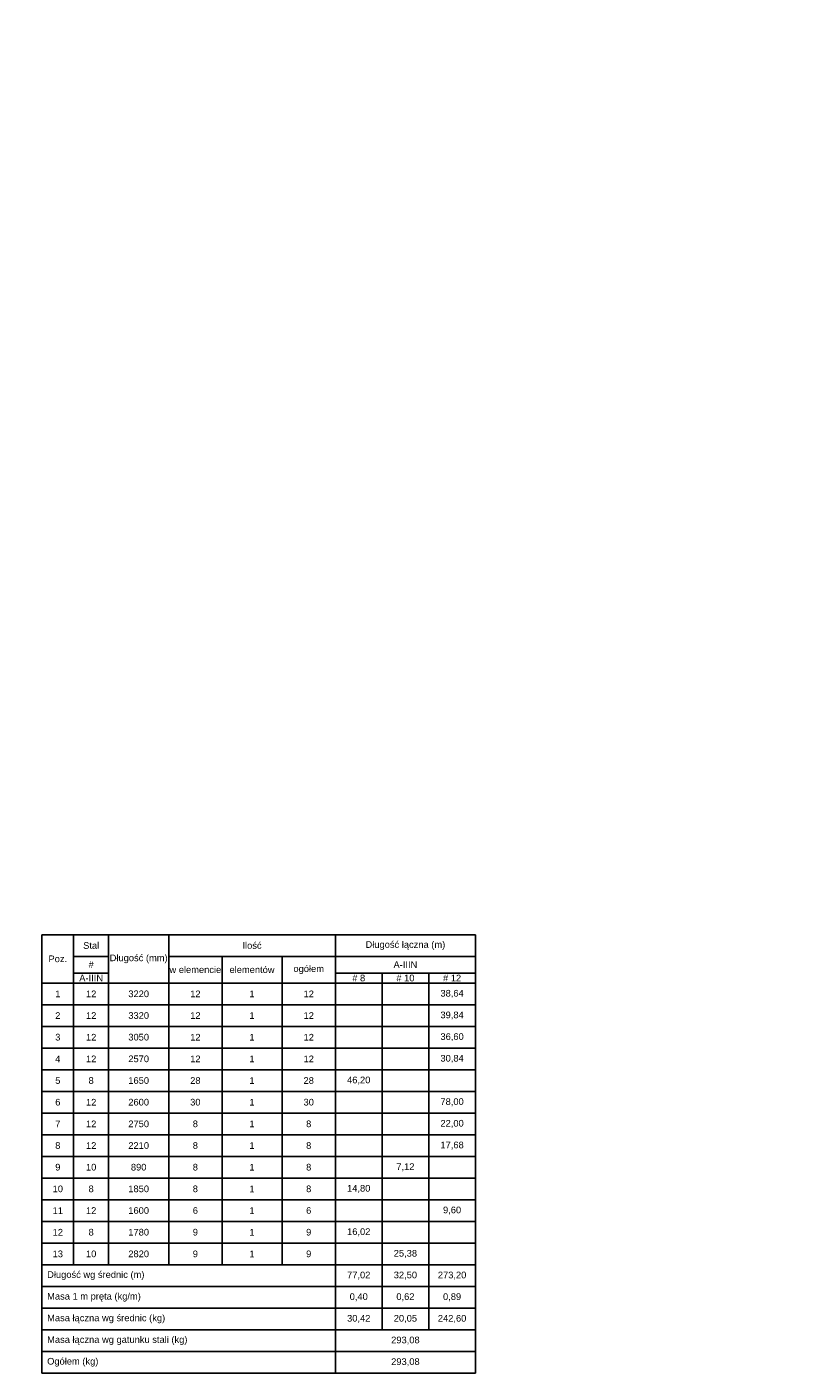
# Model space of a CAD drawing. Extents: x -1474 to 75706, y -7058 to 75879.
# Tile 11 of 19: x 44082 to 48636, y -4003 to 4073. Entities that reach past the tile are written whole.
import ezdxf
from ezdxf import colors
from ezdxf.entities.mleader import LeaderData, LeaderLine
from ezdxf.math import Vec2, Vec3

# ---------------------------------------------------------------- set-up
doc = ezdxf.new("R2010")
doc.units = 0
doc.header["$LTSCALE"] = 10
doc.header["$MEASUREMENT"] = 0
doc.layers.add('P-Opis słupy', color=30, linetype='Continuous', lineweight=9)
doc.layers.add('RCAD_tabele zbrojenia', color=7, linetype='Continuous')
doc.styles.add('style2', font='arial.ttf', dxfattribs={"height": 40})

msp = doc.modelspace()

# ---------------------------------------------------------------- linework, layer by layer
at = {"layer": 'RCAD_tabele zbrojenia', "color": 242}
for p, q in [((44172.58235, -1373.09011), (46772.58235, -1373.09011)), ((44172.58235, -4003.09011), (44172.58235, -1373.09011)), ((44172.58235, -1373.09011), (44362.58235, -1373.09011)), ((44172.58235, -1663.09011), (44172.58235, -1373.09011)), ((44362.58235, -1373.09011), (44362.58235, -1663.09011)), ((44362.58235, -1373.09011), (44572.58235, -1373.09011)), ((44362.58235, -1503.09011), (44362.58235, -1373.09011)), ((44572.58235, -1373.09011), (44932.58235, -1373.09011)), ((44572.58235, -1663.09011), (44572.58235, -1373.09011)), ((44572.58235, -1373.09011), (44572.58235, -1503.09011)), ((44932.58235, -1373.09011), (44932.58235, -1663.09011)), ((44932.58235, -1373.09011), (45932.58235, -1373.09011)), ((44932.58235, -1503.09011), (44932.58235, -1373.09011)), ((45932.58235, -1373.09011), (45932.58235, -1503.09011)), ((45932.58235, -1373.09011), (46772.58235, -1373.09011)), ((45932.58235, -1503.09011), (45932.58235, -1373.09011)), ((46772.58235, -1373.09011), (46772.58235, -4003.09011)), ((46772.58235, -1373.09011), (46772.58235, -1503.09011)), ((44572.58235, -1503.09011), (44362.58235, -1503.09011)), ((44362.58235, -1503.09011), (44572.58235, -1503.09011)), ((44362.58235, -1603.09011), (44362.58235, -1503.09011)), ((44572.58235, -1503.09011), (44572.58235, -1603.09011)), ((45932.58235, -1503.09011), (44932.58235, -1503.09011)), ((44932.58235, -1503.09011), (45252.58235, -1503.09011)), ((44932.58235, -1663.09011), (44932.58235, -1503.09011)), ((45252.58235, -1503.09011), (45612.58235, -1503.09011)), ((45252.58235, -1663.09011), (45252.58235, -1503.09011)), ((45252.58235, -1503.09011), (45252.58235, -1663.09011)), ((45612.58235, -1503.09011), (45932.58235, -1503.09011)), ((45612.58235, -1663.09011), (45612.58235, -1503.09011)), ((45612.58235, -1503.09011), (45612.58235, -1663.09011)), ((45932.58235, -1503.09011), (45932.58235, -1663.09011)), ((46772.58235, -1503.09011), (45932.58235, -1503.09011)), ((45932.58235, -1503.09011), (46772.58235, -1503.09011)), ((45932.58235, -1603.09011), (45932.58235, -1503.09011)), ((46772.58235, -1503.09011), (46772.58235, -1603.09011)), ((44572.58235, -1603.09011), (44362.58235, -1603.09011)), ((44362.58235, -1603.09011), (44572.58235, -1603.09011)), ((44362.58235, -1663.09011), (44362.58235, -1603.09011)), ((44572.58235, -1603.09011), (44572.58235, -1663.09011)), ((46772.58235, -1603.09011), (45932.58235, -1603.09011)), ((45932.58235, -1603.09011), (46212.58235, -1603.09011)), ((45932.58235, -1663.09011), (45932.58235, -1603.09011)), ((46212.58235, -1603.09011), (46212.58235, -1663.09011)), ((46212.58235, -1603.09011), (46492.58235, -1603.09011)), ((46212.58235, -1663.09011), (46212.58235, -1603.09011)), ((46492.58235, -1603.09011), (46492.58235, -1663.09011)), ((46492.58235, -1603.09011), (46772.58235, -1603.09011)), ((46492.58235, -1663.09011), (46492.58235, -1603.09011)), ((46772.58235, -1603.09011), (46772.58235, -1663.09011)), ((44362.58235, -1663.09011), (44172.58235, -1663.09011)), ((44172.58235, -1663.09011), (44362.58235, -1663.09011)), ((44172.58235, -1793.09011), (44172.58235, -1663.09011)), ((44572.58235, -1663.09011), (44362.58235, -1663.09011)), ((44362.58235, -1663.09011), (44362.58235, -1793.09011)), ((44362.58235, -1663.09011), (44572.58235, -1663.09011)), ((44362.58235, -1793.09011), (44362.58235, -1663.09011)), ((44932.58235, -1663.09011), (44572.58235, -1663.09011)), ((44572.58235, -1663.09011), (44572.58235, -1793.09011)), ((44572.58235, -1663.09011), (44932.58235, -1663.09011)), ((44572.58235, -1793.09011), (44572.58235, -1663.09011)), ((45252.58235, -1663.09011), (44932.58235, -1663.09011)), ((44932.58235, -1663.09011), (44932.58235, -1793.09011)), ((44932.58235, -1663.09011), (45252.58235, -1663.09011)), ((44932.58235, -1793.09011), (44932.58235, -1663.09011)), ((45612.58235, -1663.09011), (45252.58235, -1663.09011)), ((45252.58235, -1663.09011), (45252.58235, -1793.09011)), ((45252.58235, -1663.09011), (45612.58235, -1663.09011)), ((45252.58235, -1793.09011), (45252.58235, -1663.09011)), ((45932.58235, -1663.09011), (45612.58235, -1663.09011)), ((45612.58235, -1663.09011), (45612.58235, -1793.09011)), ((45612.58235, -1663.09011), (45932.58235, -1663.09011)), ((45612.58235, -1793.09011), (45612.58235, -1663.09011)), ((46212.58235, -1663.09011), (45932.58235, -1663.09011)), ((45932.58235, -1663.09011), (45932.58235, -1793.09011)), ((45932.58235, -1663.09011), (46212.58235, -1663.09011)), ((45932.58235, -1793.09011), (45932.58235, -1663.09011)), ((46492.58235, -1663.09011), (46212.58235, -1663.09011)), ((46212.58235, -1663.09011), (46212.58235, -1793.09011)), ((46212.58235, -1663.09011), (46492.58235, -1663.09011)), ((46212.58235, -1793.09011), (46212.58235, -1663.09011)), ((46772.58235, -1663.09011), (46492.58235, -1663.09011)), ((46492.58235, -1663.09011), (46492.58235, -1793.09011)), ((46492.58235, -1663.09011), (46772.58235, -1663.09011)), ((46492.58235, -1793.09011), (46492.58235, -1663.09011)), ((46772.58235, -1663.09011), (46772.58235, -1793.09011)), ((44362.58235, -1793.09011), (44172.58235, -1793.09011)), ((44172.58235, -1793.09011), (44362.58235, -1793.09011)), ((44172.58235, -1923.09011), (44172.58235, -1793.09011)), ((44572.58235, -1793.09011), (44362.58235, -1793.09011)), ((44362.58235, -1793.09011), (44362.58235, -1923.09011)), ((44362.58235, -1793.09011), (44572.58235, -1793.09011)), ((44362.58235, -1923.09011), (44362.58235, -1793.09011)), ((44932.58235, -1793.09011), (44572.58235, -1793.09011)), ((44572.58235, -1793.09011), (44572.58235, -1923.09011)), ((44572.58235, -1793.09011), (44932.58235, -1793.09011)), ((44572.58235, -1923.09011), (44572.58235, -1793.09011)), ((45252.58235, -1793.09011), (44932.58235, -1793.09011)), ((44932.58235, -1793.09011), (44932.58235, -1923.09011)), ((44932.58235, -1793.09011), (45252.58235, -1793.09011)), ((44932.58235, -1923.09011), (44932.58235, -1793.09011)), ((45612.58235, -1793.09011), (45252.58235, -1793.09011)), ((45252.58235, -1793.09011), (45252.58235, -1923.09011)), ((45252.58235, -1793.09011), (45612.58235, -1793.09011)), ((45252.58235, -1923.09011), (45252.58235, -1793.09011)), ((45932.58235, -1793.09011), (45612.58235, -1793.09011)), ((45612.58235, -1793.09011), (45612.58235, -1923.09011)), ((45612.58235, -1793.09011), (45932.58235, -1793.09011)), ((45612.58235, -1923.09011), (45612.58235, -1793.09011)), ((46212.58235, -1793.09011), (45932.58235, -1793.09011)), ((45932.58235, -1793.09011), (45932.58235, -1923.09011)), ((45932.58235, -1793.09011), (46212.58235, -1793.09011)), ((45932.58235, -1923.09011), (45932.58235, -1793.09011)), ((46492.58235, -1793.09011), (46212.58235, -1793.09011)), ((46212.58235, -1793.09011), (46212.58235, -1923.09011)), ((46212.58235, -1793.09011), (46492.58235, -1793.09011)), ((46212.58235, -1923.09011), (46212.58235, -1793.09011)), ((46772.58235, -1793.09011), (46492.58235, -1793.09011)), ((46492.58235, -1793.09011), (46492.58235, -1923.09011)), ((46492.58235, -1793.09011), (46772.58235, -1793.09011)), ((46492.58235, -1923.09011), (46492.58235, -1793.09011)), ((46772.58235, -1793.09011), (46772.58235, -1923.09011)), ((44362.58235, -1923.09011), (44172.58235, -1923.09011)), ((44172.58235, -1923.09011), (44362.58235, -1923.09011)), ((44172.58235, -2053.09011), (44172.58235, -1923.09011)), ((44572.58235, -1923.09011), (44362.58235, -1923.09011)), ((44362.58235, -1923.09011), (44362.58235, -2053.09011)), ((44362.58235, -1923.09011), (44572.58235, -1923.09011)), ((44362.58235, -2053.09011), (44362.58235, -1923.09011)), ((44932.58235, -1923.09011), (44572.58235, -1923.09011)), ((44572.58235, -1923.09011), (44572.58235, -2053.09011)), ((44572.58235, -1923.09011), (44932.58235, -1923.09011)), ((44572.58235, -2053.09011), (44572.58235, -1923.09011)), ((45252.58235, -1923.09011), (44932.58235, -1923.09011)), ((44932.58235, -1923.09011), (44932.58235, -2053.09011)), ((44932.58235, -1923.09011), (45252.58235, -1923.09011)), ((44932.58235, -2053.09011), (44932.58235, -1923.09011)), ((45612.58235, -1923.09011), (45252.58235, -1923.09011)), ((45252.58235, -1923.09011), (45252.58235, -2053.09011)), ((45252.58235, -1923.09011), (45612.58235, -1923.09011)), ((45252.58235, -2053.09011), (45252.58235, -1923.09011)), ((45932.58235, -1923.09011), (45612.58235, -1923.09011)), ((45612.58235, -1923.09011), (45612.58235, -2053.09011)), ((45612.58235, -1923.09011), (45932.58235, -1923.09011)), ((45612.58235, -2053.09011), (45612.58235, -1923.09011)), ((46212.58235, -1923.09011), (45932.58235, -1923.09011)), ((45932.58235, -1923.09011), (45932.58235, -2053.09011)), ((45932.58235, -1923.09011), (46212.58235, -1923.09011)), ((45932.58235, -2053.09011), (45932.58235, -1923.09011)), ((46492.58235, -1923.09011), (46212.58235, -1923.09011)), ((46212.58235, -1923.09011), (46212.58235, -2053.09011)), ((46212.58235, -1923.09011), (46492.58235, -1923.09011)), ((46212.58235, -2053.09011), (46212.58235, -1923.09011)), ((46772.58235, -1923.09011), (46492.58235, -1923.09011)), ((46492.58235, -1923.09011), (46492.58235, -2053.09011)), ((46492.58235, -1923.09011), (46772.58235, -1923.09011)), ((46492.58235, -2053.09011), (46492.58235, -1923.09011)), ((46772.58235, -1923.09011), (46772.58235, -2053.09011)), ((44362.58235, -2053.09011), (44172.58235, -2053.09011)), ((44172.58235, -2053.09011), (44362.58235, -2053.09011)), ((44172.58235, -2183.09011), (44172.58235, -2053.09011)), ((44572.58235, -2053.09011), (44362.58235, -2053.09011)), ((44362.58235, -2053.09011), (44362.58235, -2183.09011)), ((44362.58235, -2053.09011), (44572.58235, -2053.09011)), ((44362.58235, -2183.09011), (44362.58235, -2053.09011)), ((44932.58235, -2053.09011), (44572.58235, -2053.09011)), ((44572.58235, -2053.09011), (44572.58235, -2183.09011)), ((44572.58235, -2053.09011), (44932.58235, -2053.09011)), ((44572.58235, -2183.09011), (44572.58235, -2053.09011)), ((45252.58235, -2053.09011), (44932.58235, -2053.09011)), ((44932.58235, -2053.09011), (44932.58235, -2183.09011)), ((44932.58235, -2053.09011), (45252.58235, -2053.09011)), ((44932.58235, -2183.09011), (44932.58235, -2053.09011)), ((45612.58235, -2053.09011), (45252.58235, -2053.09011)), ((45252.58235, -2053.09011), (45252.58235, -2183.09011)), ((45252.58235, -2053.09011), (45612.58235, -2053.09011)), ((45252.58235, -2183.09011), (45252.58235, -2053.09011)), ((45932.58235, -2053.09011), (45612.58235, -2053.09011)), ((45612.58235, -2053.09011), (45612.58235, -2183.09011)), ((45612.58235, -2053.09011), (45932.58235, -2053.09011)), ((45612.58235, -2183.09011), (45612.58235, -2053.09011)), ((46212.58235, -2053.09011), (45932.58235, -2053.09011)), ((45932.58235, -2053.09011), (45932.58235, -2183.09011)), ((45932.58235, -2053.09011), (46212.58235, -2053.09011)), ((45932.58235, -2183.09011), (45932.58235, -2053.09011)), ((46492.58235, -2053.09011), (46212.58235, -2053.09011)), ((46212.58235, -2053.09011), (46212.58235, -2183.09011)), ((46212.58235, -2053.09011), (46492.58235, -2053.09011)), ((46212.58235, -2183.09011), (46212.58235, -2053.09011)), ((46772.58235, -2053.09011), (46492.58235, -2053.09011)), ((46492.58235, -2053.09011), (46492.58235, -2183.09011)), ((46492.58235, -2053.09011), (46772.58235, -2053.09011)), ((46492.58235, -2183.09011), (46492.58235, -2053.09011)), ((46772.58235, -2053.09011), (46772.58235, -2183.09011)), ((44362.58235, -2183.09011), (44172.58235, -2183.09011)), ((44172.58235, -2183.09011), (44362.58235, -2183.09011)), ((44172.58235, -2313.09011), (44172.58235, -2183.09011)), ((44572.58235, -2183.09011), (44362.58235, -2183.09011)), ((44362.58235, -2183.09011), (44362.58235, -2313.09011)), ((44362.58235, -2183.09011), (44572.58235, -2183.09011)), ((44362.58235, -2313.09011), (44362.58235, -2183.09011)), ((44932.58235, -2183.09011), (44572.58235, -2183.09011)), ((44572.58235, -2183.09011), (44572.58235, -2313.09011)), ((44572.58235, -2183.09011), (44932.58235, -2183.09011)), ((44572.58235, -2313.09011), (44572.58235, -2183.09011)), ((45252.58235, -2183.09011), (44932.58235, -2183.09011)), ((44932.58235, -2183.09011), (44932.58235, -2313.09011)), ((44932.58235, -2183.09011), (45252.58235, -2183.09011)), ((44932.58235, -2313.09011), (44932.58235, -2183.09011)), ((45612.58235, -2183.09011), (45252.58235, -2183.09011)), ((45252.58235, -2183.09011), (45252.58235, -2313.09011)), ((45252.58235, -2183.09011), (45612.58235, -2183.09011)), ((45252.58235, -2313.09011), (45252.58235, -2183.09011)), ((45932.58235, -2183.09011), (45612.58235, -2183.09011)), ((45612.58235, -2183.09011), (45612.58235, -2313.09011)), ((45612.58235, -2183.09011), (45932.58235, -2183.09011)), ((45612.58235, -2313.09011), (45612.58235, -2183.09011)), ((46212.58235, -2183.09011), (45932.58235, -2183.09011)), ((45932.58235, -2183.09011), (45932.58235, -2313.09011)), ((45932.58235, -2183.09011), (46212.58235, -2183.09011)), ((45932.58235, -2313.09011), (45932.58235, -2183.09011)), ((46492.58235, -2183.09011), (46212.58235, -2183.09011)), ((46212.58235, -2183.09011), (46212.58235, -2313.09011)), ((46212.58235, -2183.09011), (46492.58235, -2183.09011)), ((46212.58235, -2313.09011), (46212.58235, -2183.09011)), ((46772.58235, -2183.09011), (46492.58235, -2183.09011)), ((46492.58235, -2183.09011), (46492.58235, -2313.09011)), ((46492.58235, -2183.09011), (46772.58235, -2183.09011)), ((46492.58235, -2313.09011), (46492.58235, -2183.09011)), ((46772.58235, -2183.09011), (46772.58235, -2313.09011)), ((44362.58235, -2313.09011), (44172.58235, -2313.09011)), ((44172.58235, -2313.09011), (44362.58235, -2313.09011)), ((44172.58235, -2443.09011), (44172.58235, -2313.09011)), ((44572.58235, -2313.09011), (44362.58235, -2313.09011)), ((44362.58235, -2313.09011), (44362.58235, -2443.09011)), ((44362.58235, -2313.09011), (44572.58235, -2313.09011)), ((44362.58235, -2443.09011), (44362.58235, -2313.09011)), ((44932.58235, -2313.09011), (44572.58235, -2313.09011)), ((44572.58235, -2313.09011), (44572.58235, -2443.09011)), ((44572.58235, -2313.09011), (44932.58235, -2313.09011)), ((44572.58235, -2443.09011), (44572.58235, -2313.09011)), ((45252.58235, -2313.09011), (44932.58235, -2313.09011)), ((44932.58235, -2313.09011), (44932.58235, -2443.09011)), ((44932.58235, -2313.09011), (45252.58235, -2313.09011)), ((44932.58235, -2443.09011), (44932.58235, -2313.09011)), ((45612.58235, -2313.09011), (45252.58235, -2313.09011)), ((45252.58235, -2313.09011), (45252.58235, -2443.09011)), ((45252.58235, -2313.09011), (45612.58235, -2313.09011)), ((45252.58235, -2443.09011), (45252.58235, -2313.09011)), ((45932.58235, -2313.09011), (45612.58235, -2313.09011)), ((45612.58235, -2313.09011), (45612.58235, -2443.09011)), ((45612.58235, -2313.09011), (45932.58235, -2313.09011)), ((45612.58235, -2443.09011), (45612.58235, -2313.09011)), ((46212.58235, -2313.09011), (45932.58235, -2313.09011)), ((45932.58235, -2313.09011), (45932.58235, -2443.09011)), ((45932.58235, -2313.09011), (46212.58235, -2313.09011)), ((45932.58235, -2443.09011), (45932.58235, -2313.09011)), ((46492.58235, -2313.09011), (46212.58235, -2313.09011)), ((46212.58235, -2313.09011), (46212.58235, -2443.09011)), ((46212.58235, -2313.09011), (46492.58235, -2313.09011)), ((46212.58235, -2443.09011), (46212.58235, -2313.09011)), ((46772.58235, -2313.09011), (46492.58235, -2313.09011)), ((46492.58235, -2313.09011), (46492.58235, -2443.09011)), ((46492.58235, -2313.09011), (46772.58235, -2313.09011)), ((46492.58235, -2443.09011), (46492.58235, -2313.09011)), ((46772.58235, -2313.09011), (46772.58235, -2443.09011)), ((44362.58235, -2443.09011), (44172.58235, -2443.09011)), ((44172.58235, -2443.09011), (44362.58235, -2443.09011)), ((44172.58235, -2573.09011), (44172.58235, -2443.09011)), ((44572.58235, -2443.09011), (44362.58235, -2443.09011)), ((44362.58235, -2443.09011), (44362.58235, -2573.09011)), ((44362.58235, -2443.09011), (44572.58235, -2443.09011)), ((44362.58235, -2573.09011), (44362.58235, -2443.09011)), ((44932.58235, -2443.09011), (44572.58235, -2443.09011)), ((44572.58235, -2443.09011), (44572.58235, -2573.09011)), ((44572.58235, -2443.09011), (44932.58235, -2443.09011)), ((44572.58235, -2573.09011), (44572.58235, -2443.09011)), ((45252.58235, -2443.09011), (44932.58235, -2443.09011)), ((44932.58235, -2443.09011), (44932.58235, -2573.09011)), ((44932.58235, -2443.09011), (45252.58235, -2443.09011)), ((44932.58235, -2573.09011), (44932.58235, -2443.09011)), ((45612.58235, -2443.09011), (45252.58235, -2443.09011)), ((45252.58235, -2443.09011), (45252.58235, -2573.09011)), ((45252.58235, -2443.09011), (45612.58235, -2443.09011)), ((45252.58235, -2573.09011), (45252.58235, -2443.09011)), ((45932.58235, -2443.09011), (45612.58235, -2443.09011)), ((45612.58235, -2443.09011), (45612.58235, -2573.09011)), ((45612.58235, -2443.09011), (45932.58235, -2443.09011)), ((45612.58235, -2573.09011), (45612.58235, -2443.09011)), ((46212.58235, -2443.09011), (45932.58235, -2443.09011)), ((45932.58235, -2443.09011), (45932.58235, -2573.09011)), ((45932.58235, -2443.09011), (46212.58235, -2443.09011)), ((45932.58235, -2573.09011), (45932.58235, -2443.09011)), ((46492.58235, -2443.09011), (46212.58235, -2443.09011)), ((46212.58235, -2443.09011), (46212.58235, -2573.09011)), ((46212.58235, -2443.09011), (46492.58235, -2443.09011)), ((46212.58235, -2573.09011), (46212.58235, -2443.09011)), ((46772.58235, -2443.09011), (46492.58235, -2443.09011)), ((46492.58235, -2443.09011), (46492.58235, -2573.09011)), ((46492.58235, -2443.09011), (46772.58235, -2443.09011)), ((46492.58235, -2573.09011), (46492.58235, -2443.09011)), ((46772.58235, -2443.09011), (46772.58235, -2573.09011)), ((44362.58235, -2573.09011), (44172.58235, -2573.09011)), ((44172.58235, -2573.09011), (44362.58235, -2573.09011)), ((44172.58235, -2703.09011), (44172.58235, -2573.09011)), ((44572.58235, -2573.09011), (44362.58235, -2573.09011)), ((44362.58235, -2573.09011), (44362.58235, -2703.09011)), ((44362.58235, -2573.09011), (44572.58235, -2573.09011)), ((44362.58235, -2703.09011), (44362.58235, -2573.09011)), ((44932.58235, -2573.09011), (44572.58235, -2573.09011)), ((44572.58235, -2573.09011), (44572.58235, -2703.09011)), ((44572.58235, -2573.09011), (44932.58235, -2573.09011)), ((44572.58235, -2703.09011), (44572.58235, -2573.09011)), ((45252.58235, -2573.09011), (44932.58235, -2573.09011)), ((44932.58235, -2573.09011), (44932.58235, -2703.09011)), ((44932.58235, -2573.09011), (45252.58235, -2573.09011)), ((44932.58235, -2703.09011), (44932.58235, -2573.09011)), ((45612.58235, -2573.09011), (45252.58235, -2573.09011)), ((45252.58235, -2573.09011), (45252.58235, -2703.09011)), ((45252.58235, -2573.09011), (45612.58235, -2573.09011)), ((45252.58235, -2703.09011), (45252.58235, -2573.09011)), ((45932.58235, -2573.09011), (45612.58235, -2573.09011)), ((45612.58235, -2573.09011), (45612.58235, -2703.09011)), ((45612.58235, -2573.09011), (45932.58235, -2573.09011)), ((45612.58235, -2703.09011), (45612.58235, -2573.09011)), ((46212.58235, -2573.09011), (45932.58235, -2573.09011)), ((45932.58235, -2573.09011), (45932.58235, -2703.09011)), ((45932.58235, -2573.09011), (46212.58235, -2573.09011)), ((45932.58235, -2703.09011), (45932.58235, -2573.09011)), ((46492.58235, -2573.09011), (46212.58235, -2573.09011)), ((46212.58235, -2573.09011), (46212.58235, -2703.09011)), ((46212.58235, -2573.09011), (46492.58235, -2573.09011)), ((46212.58235, -2703.09011), (46212.58235, -2573.09011)), ((46772.58235, -2573.09011), (46492.58235, -2573.09011)), ((46492.58235, -2573.09011), (46492.58235, -2703.09011)), ((46492.58235, -2573.09011), (46772.58235, -2573.09011)), ((46492.58235, -2703.09011), (46492.58235, -2573.09011)), ((46772.58235, -2573.09011), (46772.58235, -2703.09011)), ((44362.58235, -2703.09011), (44172.58235, -2703.09011)), ((44172.58235, -2703.09011), (44362.58235, -2703.09011)), ((44172.58235, -2833.09011), (44172.58235, -2703.09011)), ((44572.58235, -2703.09011), (44362.58235, -2703.09011)), ((44362.58235, -2703.09011), (44362.58235, -2833.09011)), ((44362.58235, -2703.09011), (44572.58235, -2703.09011)), ((44362.58235, -2833.09011), (44362.58235, -2703.09011)), ((44932.58235, -2703.09011), (44572.58235, -2703.09011)), ((44572.58235, -2703.09011), (44572.58235, -2833.09011)), ((44572.58235, -2703.09011), (44932.58235, -2703.09011)), ((44572.58235, -2833.09011), (44572.58235, -2703.09011)), ((45252.58235, -2703.09011), (44932.58235, -2703.09011)), ((44932.58235, -2703.09011), (44932.58235, -2833.09011)), ((44932.58235, -2703.09011), (45252.58235, -2703.09011)), ((44932.58235, -2833.09011), (44932.58235, -2703.09011)), ((45612.58235, -2703.09011), (45252.58235, -2703.09011)), ((45252.58235, -2703.09011), (45252.58235, -2833.09011)), ((45252.58235, -2703.09011), (45612.58235, -2703.09011)), ((45252.58235, -2833.09011), (45252.58235, -2703.09011)), ((45932.58235, -2703.09011), (45612.58235, -2703.09011)), ((45612.58235, -2703.09011), (45612.58235, -2833.09011)), ((45612.58235, -2703.09011), (45932.58235, -2703.09011)), ((45612.58235, -2833.09011), (45612.58235, -2703.09011)), ((46212.58235, -2703.09011), (45932.58235, -2703.09011)), ((45932.58235, -2703.09011), (45932.58235, -2833.09011)), ((45932.58235, -2703.09011), (46212.58235, -2703.09011)), ((45932.58235, -2833.09011), (45932.58235, -2703.09011)), ((46492.58235, -2703.09011), (46212.58235, -2703.09011)), ((46212.58235, -2703.09011), (46212.58235, -2833.09011)), ((46212.58235, -2703.09011), (46492.58235, -2703.09011)), ((46212.58235, -2833.09011), (46212.58235, -2703.09011)), ((46772.58235, -2703.09011), (46492.58235, -2703.09011)), ((46492.58235, -2703.09011), (46492.58235, -2833.09011)), ((46492.58235, -2703.09011), (46772.58235, -2703.09011)), ((46492.58235, -2833.09011), (46492.58235, -2703.09011)), ((46772.58235, -2703.09011), (46772.58235, -2833.09011)), ((44362.58235, -2833.09011), (44172.58235, -2833.09011)), ((44172.58235, -2833.09011), (44362.58235, -2833.09011)), ((44172.58235, -2963.09011), (44172.58235, -2833.09011)), ((44572.58235, -2833.09011), (44362.58235, -2833.09011)), ((44362.58235, -2833.09011), (44362.58235, -2963.09011)), ((44362.58235, -2833.09011), (44572.58235, -2833.09011)), ((44362.58235, -2963.09011), (44362.58235, -2833.09011)), ((44932.58235, -2833.09011), (44572.58235, -2833.09011)), ((44572.58235, -2833.09011), (44572.58235, -2963.09011)), ((44572.58235, -2833.09011), (44932.58235, -2833.09011)), ((44572.58235, -2963.09011), (44572.58235, -2833.09011)), ((45252.58235, -2833.09011), (44932.58235, -2833.09011)), ((44932.58235, -2833.09011), (44932.58235, -2963.09011)), ((44932.58235, -2833.09011), (45252.58235, -2833.09011)), ((44932.58235, -2963.09011), (44932.58235, -2833.09011)), ((45612.58235, -2833.09011), (45252.58235, -2833.09011)), ((45252.58235, -2833.09011), (45252.58235, -2963.09011)), ((45252.58235, -2833.09011), (45612.58235, -2833.09011)), ((45252.58235, -2963.09011), (45252.58235, -2833.09011)), ((45932.58235, -2833.09011), (45612.58235, -2833.09011)), ((45612.58235, -2833.09011), (45612.58235, -2963.09011)), ((45612.58235, -2833.09011), (45932.58235, -2833.09011)), ((45612.58235, -2963.09011), (45612.58235, -2833.09011)), ((46212.58235, -2833.09011), (45932.58235, -2833.09011)), ((45932.58235, -2833.09011), (45932.58235, -2963.09011)), ((45932.58235, -2833.09011), (46212.58235, -2833.09011)), ((45932.58235, -2963.09011), (45932.58235, -2833.09011)), ((46492.58235, -2833.09011), (46212.58235, -2833.09011)), ((46212.58235, -2833.09011), (46212.58235, -2963.09011)), ((46212.58235, -2833.09011), (46492.58235, -2833.09011)), ((46212.58235, -2963.09011), (46212.58235, -2833.09011)), ((46772.58235, -2833.09011), (46492.58235, -2833.09011)), ((46492.58235, -2833.09011), (46492.58235, -2963.09011)), ((46492.58235, -2833.09011), (46772.58235, -2833.09011)), ((46492.58235, -2963.09011), (46492.58235, -2833.09011)), ((46772.58235, -2833.09011), (46772.58235, -2963.09011)), ((44362.58235, -2963.09011), (44172.58235, -2963.09011)), ((44172.58235, -2963.09011), (44362.58235, -2963.09011)), ((44172.58235, -3093.09011), (44172.58235, -2963.09011)), ((44572.58235, -2963.09011), (44362.58235, -2963.09011)), ((44362.58235, -2963.09011), (44362.58235, -3093.09011)), ((44362.58235, -2963.09011), (44572.58235, -2963.09011)), ((44362.58235, -3093.09011), (44362.58235, -2963.09011)), ((44932.58235, -2963.09011), (44572.58235, -2963.09011)), ((44572.58235, -2963.09011), (44572.58235, -3093.09011)), ((44572.58235, -2963.09011), (44932.58235, -2963.09011)), ((44572.58235, -3093.09011), (44572.58235, -2963.09011)), ((45252.58235, -2963.09011), (44932.58235, -2963.09011)), ((44932.58235, -2963.09011), (44932.58235, -3093.09011)), ((44932.58235, -2963.09011), (45252.58235, -2963.09011)), ((44932.58235, -3093.09011), (44932.58235, -2963.09011)), ((45612.58235, -2963.09011), (45252.58235, -2963.09011)), ((45252.58235, -2963.09011), (45252.58235, -3093.09011)), ((45252.58235, -2963.09011), (45612.58235, -2963.09011)), ((45252.58235, -3093.09011), (45252.58235, -2963.09011)), ((45932.58235, -2963.09011), (45612.58235, -2963.09011)), ((45612.58235, -2963.09011), (45612.58235, -3093.09011)), ((45612.58235, -2963.09011), (45932.58235, -2963.09011)), ((45612.58235, -3093.09011), (45612.58235, -2963.09011)), ((46212.58235, -2963.09011), (45932.58235, -2963.09011)), ((45932.58235, -2963.09011), (45932.58235, -3093.09011)), ((45932.58235, -2963.09011), (46212.58235, -2963.09011)), ((45932.58235, -3093.09011), (45932.58235, -2963.09011)), ((46492.58235, -2963.09011), (46212.58235, -2963.09011)), ((46212.58235, -2963.09011), (46212.58235, -3093.09011)), ((46212.58235, -2963.09011), (46492.58235, -2963.09011)), ((46212.58235, -3093.09011), (46212.58235, -2963.09011)), ((46772.58235, -2963.09011), (46492.58235, -2963.09011)), ((46492.58235, -2963.09011), (46492.58235, -3093.09011)), ((46492.58235, -2963.09011), (46772.58235, -2963.09011)), ((46492.58235, -3093.09011), (46492.58235, -2963.09011)), ((46772.58235, -2963.09011), (46772.58235, -3093.09011)), ((44362.58235, -3093.09011), (44172.58235, -3093.09011)), ((44172.58235, -3093.09011), (44362.58235, -3093.09011)), ((44172.58235, -3223.09011), (44172.58235, -3093.09011)), ((44572.58235, -3093.09011), (44362.58235, -3093.09011)), ((44362.58235, -3093.09011), (44362.58235, -3223.09011)), ((44362.58235, -3093.09011), (44572.58235, -3093.09011)), ((44362.58235, -3223.09011), (44362.58235, -3093.09011)), ((44932.58235, -3093.09011), (44572.58235, -3093.09011)), ((44572.58235, -3093.09011), (44572.58235, -3223.09011)), ((44572.58235, -3093.09011), (44932.58235, -3093.09011)), ((44572.58235, -3223.09011), (44572.58235, -3093.09011)), ((45252.58235, -3093.09011), (44932.58235, -3093.09011)), ((44932.58235, -3093.09011), (44932.58235, -3223.09011)), ((44932.58235, -3093.09011), (45252.58235, -3093.09011)), ((44932.58235, -3223.09011), (44932.58235, -3093.09011)), ((45612.58235, -3093.09011), (45252.58235, -3093.09011)), ((45252.58235, -3093.09011), (45252.58235, -3223.09011)), ((45252.58235, -3093.09011), (45612.58235, -3093.09011)), ((45252.58235, -3223.09011), (45252.58235, -3093.09011)), ((45932.58235, -3093.09011), (45612.58235, -3093.09011)), ((45612.58235, -3093.09011), (45612.58235, -3223.09011)), ((45612.58235, -3093.09011), (45932.58235, -3093.09011)), ((45612.58235, -3223.09011), (45612.58235, -3093.09011)), ((46212.58235, -3093.09011), (45932.58235, -3093.09011)), ((45932.58235, -3093.09011), (45932.58235, -3223.09011)), ((45932.58235, -3093.09011), (46212.58235, -3093.09011)), ((45932.58235, -3223.09011), (45932.58235, -3093.09011)), ((46492.58235, -3093.09011), (46212.58235, -3093.09011)), ((46212.58235, -3093.09011), (46212.58235, -3223.09011)), ((46212.58235, -3093.09011), (46492.58235, -3093.09011)), ((46212.58235, -3223.09011), (46212.58235, -3093.09011)), ((46772.58235, -3093.09011), (46492.58235, -3093.09011)), ((46492.58235, -3093.09011), (46492.58235, -3223.09011)), ((46492.58235, -3093.09011), (46772.58235, -3093.09011)), ((46492.58235, -3223.09011), (46492.58235, -3093.09011)), ((46772.58235, -3093.09011), (46772.58235, -3223.09011)), ((44362.58235, -3223.09011), (44172.58235, -3223.09011)), ((44172.58235, -3223.09011), (44362.58235, -3223.09011)), ((44172.58235, -3353.09011), (44172.58235, -3223.09011)), ((44572.58235, -3223.09011), (44362.58235, -3223.09011)), ((44362.58235, -3223.09011), (44362.58235, -3353.09011)), ((44362.58235, -3223.09011), (44572.58235, -3223.09011)), ((44362.58235, -3353.09011), (44362.58235, -3223.09011)), ((44932.58235, -3223.09011), (44572.58235, -3223.09011)), ((44572.58235, -3223.09011), (44572.58235, -3353.09011)), ((44572.58235, -3223.09011), (44932.58235, -3223.09011)), ((44572.58235, -3353.09011), (44572.58235, -3223.09011)), ((45252.58235, -3223.09011), (44932.58235, -3223.09011)), ((44932.58235, -3223.09011), (44932.58235, -3353.09011)), ((44932.58235, -3223.09011), (45252.58235, -3223.09011)), ((44932.58235, -3353.09011), (44932.58235, -3223.09011)), ((45612.58235, -3223.09011), (45252.58235, -3223.09011)), ((45252.58235, -3223.09011), (45252.58235, -3353.09011)), ((45252.58235, -3223.09011), (45612.58235, -3223.09011)), ((45252.58235, -3353.09011), (45252.58235, -3223.09011)), ((45932.58235, -3223.09011), (45612.58235, -3223.09011)), ((45612.58235, -3223.09011), (45612.58235, -3353.09011)), ((45612.58235, -3223.09011), (45932.58235, -3223.09011)), ((45612.58235, -3353.09011), (45612.58235, -3223.09011)), ((46212.58235, -3223.09011), (45932.58235, -3223.09011)), ((45932.58235, -3223.09011), (45932.58235, -3353.09011)), ((45932.58235, -3223.09011), (46212.58235, -3223.09011)), ((45932.58235, -3353.09011), (45932.58235, -3223.09011)), ((46492.58235, -3223.09011), (46212.58235, -3223.09011)), ((46212.58235, -3223.09011), (46212.58235, -3353.09011)), ((46212.58235, -3223.09011), (46492.58235, -3223.09011)), ((46212.58235, -3353.09011), (46212.58235, -3223.09011)), ((46772.58235, -3223.09011), (46492.58235, -3223.09011)), ((46492.58235, -3223.09011), (46492.58235, -3353.09011)), ((46492.58235, -3223.09011), (46772.58235, -3223.09011)), ((46492.58235, -3353.09011), (46492.58235, -3223.09011)), ((46772.58235, -3223.09011), (46772.58235, -3353.09011)), ((44172.58235, -3353.09011), (45932.58235, -3353.09011)), ((44172.58235, -3483.09011), (44172.58235, -3353.09011)), ((44362.58235, -3353.09011), (44172.58235, -3353.09011)), ((44572.58235, -3353.09011), (44362.58235, -3353.09011)), ((44932.58235, -3353.09011), (44572.58235, -3353.09011)), ((45252.58235, -3353.09011), (44932.58235, -3353.09011)), ((45612.58235, -3353.09011), (45252.58235, -3353.09011)), ((45932.58235, -3353.09011), (45612.58235, -3353.09011)), ((45932.58235, -3353.09011), (45932.58235, -3483.09011)), ((46212.58235, -3353.09011), (45932.58235, -3353.09011)), ((45932.58235, -3353.09011), (46212.58235, -3353.09011)), ((45932.58235, -3483.09011), (45932.58235, -3353.09011)), ((46492.58235, -3353.09011), (46212.58235, -3353.09011)), ((46212.58235, -3353.09011), (46212.58235, -3483.09011)), ((46212.58235, -3353.09011), (46492.58235, -3353.09011)), ((46212.58235, -3483.09011), (46212.58235, -3353.09011)), ((46772.58235, -3353.09011), (46492.58235, -3353.09011)), ((46492.58235, -3353.09011), (46492.58235, -3483.09011)), ((46492.58235, -3353.09011), (46772.58235, -3353.09011)), ((46492.58235, -3483.09011), (46492.58235, -3353.09011)), ((46772.58235, -3353.09011), (46772.58235, -3483.09011)), ((44172.58235, -3483.09011), (45932.58235, -3483.09011)), ((44172.58235, -3613.09011), (44172.58235, -3483.09011)), ((45932.58235, -3483.09011), (44172.58235, -3483.09011)), ((45932.58235, -3483.09011), (45932.58235, -3613.09011)), ((46212.58235, -3483.09011), (45932.58235, -3483.09011)), ((45932.58235, -3483.09011), (46212.58235, -3483.09011)), ((45932.58235, -3613.09011), (45932.58235, -3483.09011)), ((46492.58235, -3483.09011), (46212.58235, -3483.09011)), ((46212.58235, -3483.09011), (46212.58235, -3613.09011)), ((46212.58235, -3483.09011), (46492.58235, -3483.09011)), ((46212.58235, -3613.09011), (46212.58235, -3483.09011)), ((46772.58235, -3483.09011), (46492.58235, -3483.09011)), ((46492.58235, -3483.09011), (46492.58235, -3613.09011)), ((46492.58235, -3483.09011), (46772.58235, -3483.09011)), ((46492.58235, -3613.09011), (46492.58235, -3483.09011)), ((46772.58235, -3483.09011), (46772.58235, -3613.09011)), ((44172.58235, -3613.09011), (45932.58235, -3613.09011)), ((44172.58235, -3743.09011), (44172.58235, -3613.09011)), ((45932.58235, -3613.09011), (44172.58235, -3613.09011)), ((45932.58235, -3613.09011), (45932.58235, -3743.09011)), ((46212.58235, -3613.09011), (45932.58235, -3613.09011)), ((45932.58235, -3613.09011), (46212.58235, -3613.09011)), ((45932.58235, -3743.09011), (45932.58235, -3613.09011)), ((46492.58235, -3613.09011), (46212.58235, -3613.09011)), ((46212.58235, -3613.09011), (46212.58235, -3743.09011)), ((46212.58235, -3613.09011), (46492.58235, -3613.09011)), ((46212.58235, -3743.09011), (46212.58235, -3613.09011)), ((46772.58235, -3613.09011), (46492.58235, -3613.09011)), ((46492.58235, -3613.09011), (46492.58235, -3743.09011)), ((46492.58235, -3613.09011), (46772.58235, -3613.09011)), ((46492.58235, -3743.09011), (46492.58235, -3613.09011)), ((46772.58235, -3613.09011), (46772.58235, -3743.09011)), ((44172.58235, -3743.09011), (45932.58235, -3743.09011)), ((44172.58235, -3873.09011), (44172.58235, -3743.09011)), ((45932.58235, -3743.09011), (44172.58235, -3743.09011)), ((45932.58235, -3743.09011), (45932.58235, -3873.09011)), ((45932.58235, -3743.09011), (46772.58235, -3743.09011)), ((45932.58235, -3873.09011), (45932.58235, -3743.09011)), ((46212.58235, -3743.09011), (45932.58235, -3743.09011)), ((46492.58235, -3743.09011), (46212.58235, -3743.09011)), ((46772.58235, -3743.09011), (46492.58235, -3743.09011)), ((46772.58235, -3743.09011), (46772.58235, -3873.09011)), ((44172.58235, -3873.09011), (45932.58235, -3873.09011)), ((44172.58235, -4003.09011), (44172.58235, -3873.09011)), ((45932.58235, -3873.09011), (44172.58235, -3873.09011)), ((45932.58235, -3873.09011), (45932.58235, -4003.09011)), ((46772.58235, -3873.09011), (45932.58235, -3873.09011)), ((45932.58235, -3873.09011), (46772.58235, -3873.09011)), ((45932.58235, -4003.09011), (45932.58235, -3873.09011)), ((46772.58235, -3873.09011), (46772.58235, -4003.09011)), ((46772.58235, -4003.09011), (44172.58235, -4003.09011)), ((45932.58235, -4003.09011), (44172.58235, -4003.09011)), ((46772.58235, -4003.09011), (45932.58235, -4003.09011))]:
    msp.add_line(p, q, dxfattribs=at)

# ---------------------------------------------------------------- texts
at = {"layer": 'RCAD_tabele zbrojenia', "color": 3, "char_height": 40, "style": 'style2'}
for s, insert, width, attachment_point in [('Stal', (44467.58235, -1438.09011), 210, 5), ('Długość (mm)', (44752.58235, -1518.09011), 360, 5), ('Ilość', (45432.58235, -1438.09011), 1000, 5), ('Długość łączna (m)', (46352.58235, -1438.09011), 840, 5), ('Poz.', (44267.58235, -1518.09011), 190, 5), ('#', (44467.58235, -1553.09011), 210, 5), ('A-IIIN', (46352.58235, -1553.09011), 840, 5), ('A-IIIN', (44467.58235, -1633.09011), 210, 5), ('w elemencie', (45092.58235, -1583.09011), 320, 5), ('elementów', (45432.58235, -1583.09011), 360, 5), ('ogółem', (45772.58235, -1583.09011), 320, 5), ('# 8', (46072.58235, -1633.09011), 280, 5), ('# 10', (46352.58235, -1633.09011), 280, 5), ('# 12', (46632.58235, -1633.09011), 280, 5), ('  Długość wg średnic (m)', (44172.58235, -3418.09011), 1760, 4), ('  Masa 1 m pręta (kg/m)', (44172.58235, -3548.09011), 1760, 4), ('  Masa łączna wg średnic (kg)', (44172.58235, -3678.09011), 1760, 4), ('  Masa łączna wg gatunku stali (kg)', (44172.58235, -3808.09011), 1760, 4), ('  Ogółem (kg)', (44172.58235, -3938.09011), 1760, 4)]:
    msp.add_mtext(s, dxfattribs=dict(at, insert=insert, width=width, attachment_point=attachment_point))
at = {"layer": 'RCAD_tabele zbrojenia', "color": 2, "char_height": 40, "attachment_point": 5, "style": 'style2'}
for s, insert, width in [('1', (44267.58235, -1728.09011), 190), ('12', (44467.58235, -1728.09011), 210), ('3220', (44752.58235, -1728.09011), 360), ('12', (45092.58235, -1728.09011), 320), ('1', (45432.58235, -1728.09011), 360), ('12', (45772.58235, -1728.09011), 320), ('38,64', (46632.58235, -1728.09011), 280), ('2', (44267.58235, -1858.09011), 190), ('12', (44467.58235, -1858.09011), 210), ('3320', (44752.58235, -1858.09011), 360), ('12', (45092.58235, -1858.09011), 320), ('1', (45432.58235, -1858.09011), 360), ('12', (45772.58235, -1858.09011), 320), ('39,84', (46632.58235, -1858.09011), 280), ('3', (44267.58235, -1988.09011), 190), ('12', (44467.58235, -1988.09011), 210), ('3050', (44752.58235, -1988.09011), 360), ('12', (45092.58235, -1988.09011), 320), ('1', (45432.58235, -1988.09011), 360), ('12', (45772.58235, -1988.09011), 320), ('36,60', (46632.58235, -1988.09011), 280), ('4', (44267.58235, -2118.09011), 190), ('12', (44467.58235, -2118.09011), 210), ('2570', (44752.58235, -2118.09011), 360), ('12', (45092.58235, -2118.09011), 320), ('1', (45432.58235, -2118.09011), 360), ('12', (45772.58235, -2118.09011), 320), ('30,84', (46632.58235, -2118.09011), 280), ('5', (44267.58235, -2248.09011), 190), ('8', (44467.58235, -2248.09011), 210), ('1650', (44752.58235, -2248.09011), 360), ('28', (45092.58235, -2248.09011), 320), ('1', (45432.58235, -2248.09011), 360), ('28', (45772.58235, -2248.09011), 320), ('46,20', (46072.58235, -2248.09011), 280), ('6', (44267.58235, -2378.09011), 190), ('12', (44467.58235, -2378.09011), 210), ('2600', (44752.58235, -2378.09011), 360), ('30', (45092.58235, -2378.09011), 320), ('1', (45432.58235, -2378.09011), 360), ('30', (45772.58235, -2378.09011), 320), ('78,00', (46632.58235, -2378.09011), 280), ('7', (44267.58235, -2508.09011), 190), ('12', (44467.58235, -2508.09011), 210), ('2750', (44752.58235, -2508.09011), 360), ('8', (45092.58235, -2508.09011), 320), ('1', (45432.58235, -2508.09011), 360), ('8', (45772.58235, -2508.09011), 320), ('22,00', (46632.58235, -2508.09011), 280), ('8', (44267.58235, -2638.09011), 190), ('12', (44467.58235, -2638.09011), 210), ('2210', (44752.58235, -2638.09011), 360), ('8', (45092.58235, -2638.09011), 320), ('1', (45432.58235, -2638.09011), 360), ('8', (45772.58235, -2638.09011), 320), ('17,68', (46632.58235, -2638.09011), 280), ('9', (44267.58235, -2768.09011), 190), ('10', (44467.58235, -2768.09011), 210), ('890', (44752.58235, -2768.09011), 360), ('8', (45092.58235, -2768.09011), 320), ('1', (45432.58235, -2768.09011), 360), ('8', (45772.58235, -2768.09011), 320), ('7,12', (46352.58235, -2768.09011), 280), ('10', (44267.58235, -2898.09011), 190), ('8', (44467.58235, -2898.09011), 210), ('1850', (44752.58235, -2898.09011), 360), ('8', (45092.58235, -2898.09011), 320), ('1', (45432.58235, -2898.09011), 360), ('8', (45772.58235, -2898.09011), 320), ('14,80', (46072.58235, -2898.09011), 280), ('11', (44267.58235, -3028.09011), 190), ('12', (44467.58235, -3028.09011), 210), ('1600', (44752.58235, -3028.09011), 360), ('6', (45092.58235, -3028.09011), 320), ('1', (45432.58235, -3028.09011), 360), ('6', (45772.58235, -3028.09011), 320), ('9,60', (46632.58235, -3028.09011), 280), ('12', (44267.58235, -3158.09011), 190), ('8', (44467.58235, -3158.09011), 210), ('1780', (44752.58235, -3158.09011), 360), ('9', (45092.58235, -3158.09011), 320), ('1', (45432.58235, -3158.09011), 360), ('9', (45772.58235, -3158.09011), 320), ('16,02', (46072.58235, -3158.09011), 280), ('13', (44267.58235, -3288.09011), 190), ('10', (44467.58235, -3288.09011), 210), ('2820', (44752.58235, -3288.09011), 360), ('9', (45092.58235, -3288.09011), 320), ('1', (45432.58235, -3288.09011), 360), ('9', (45772.58235, -3288.09011), 320), ('25,38', (46352.58235, -3288.09011), 280), ('77,02', (46072.58235, -3418.09011), 280), ('32,50', (46352.58235, -3418.09011), 280), ('273,20', (46632.58235, -3418.09011), 280), ('0,40', (46072.58235, -3548.09011), 280), ('0,62', (46352.58235, -3548.09011), 280), ('0,89', (46632.58235, -3548.09011), 280), ('30,42', (46072.58235, -3678.09011), 280), ('20,05', (46352.58235, -3678.09011), 280), ('242,60', (46632.58235, -3678.09011), 280), ('293,08', (46352.58235, -3808.09011), 840), ('293,08', (46352.58235, -3938.09011), 840)]:
    msp.add_mtext(s, dxfattribs=dict(at, insert=insert, width=width))

# ---------------------------------------------------------------- leaders
at = {"layer": 'P-Opis słupy'}
ml = msp.add_multileader_mtext('Standard', dxfattribs=at)
ml.set_content('         ', color=256)
ml.set_leader_properties()
ml.build(insert=Vec2(0, 0))
ml.multileader.update_dxf_attribs({"arrow_head_size": 78})
ctx = ml.context
ctx.base_point, ctx.char_height, ctx.arrow_head_size, ctx.landing_gap_size, ctx.plane_origin = Vec3(75704.62451, 12147.86704), 2.6, 78, 1.3, Vec3(75778.95855, 10736.38629)
notes = []
notes.append((ctx, [(0, (0, 0, 0), (0, 0), (1, 0), 1, [])]))
ctx.mtext.insert, ctx.mtext.flow_direction = Vec3(75705.92451, 12149.16704), 5
for ctx, leaders in notes:
    for number, flags, end, landing, length, lines in leaders:
        leader = LeaderData()
        leader.index, (leader.has_last_leader_line, leader.has_dogleg_vector, leader.attachment_direction) = number, flags
        leader.last_leader_point, leader.dogleg_vector, leader.dogleg_length = Vec3(end), Vec3(landing), length
        for number, points, colour, breaks in lines:
            line = LeaderLine()
            line.index, line.vertices, line.color, line.breaks = number, Vec3.list(points), colors.encode_raw_color(colour), breaks
            leader.lines.append(line)
        ctx.leaders.append(leader)

doc.saveas('drawing.dxf')
